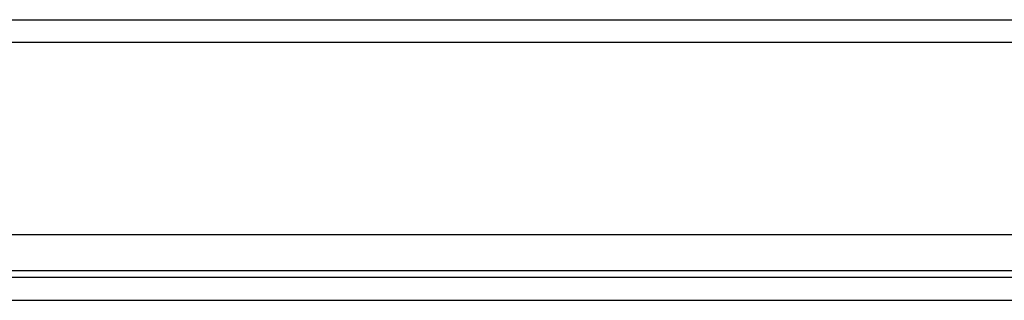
# Model space of a CAD drawing. Header units: inches. Extents: x 28 to 747, y 82 to 346.
# Tile 62 of 246: x 91.11 to 95.39, y 336.25 to 337.47. Entities that reach past the tile are written whole.
import ezdxf

# ---------------------------------------------------------------- set-up
doc = ezdxf.new("R2010")
doc.units = ezdxf.units.IN
doc.header["$MEASUREMENT"] = 0
doc.layers.add('Visible Edges(ANSI)', color=7, linetype='Continuous', lineweight=25)
doc.layers.add('Visible Tangent Edges(ANSI)', color=7, linetype='Continuous', lineweight=25)

msp = doc.modelspace()

# ---------------------------------------------------------------- linework, layer by layer
at = {"layer": 'Visible Edges(ANSI)'}
for p, q in [((28.6416, 337.4714), (100.2466, 337.4714)), ((100.2466, 336.5374), (28.6416, 336.5374)), ((100.3451, 336.3519), (28.5431, 336.3519))]:
    msp.add_line(p, q, dxfattribs=at)
at = {"layer": 'Visible Tangent Edges(ANSI)'}
for p, q in [((100.2466, 337.3724), (28.6416, 337.3724)), ((29.3412, 336.3829), (99.4459, 336.3829)), ((28.5431, 336.2529), (100.3451, 336.2529))]:
    msp.add_line(p, q, dxfattribs=at)

doc.saveas('drawing.dxf')
